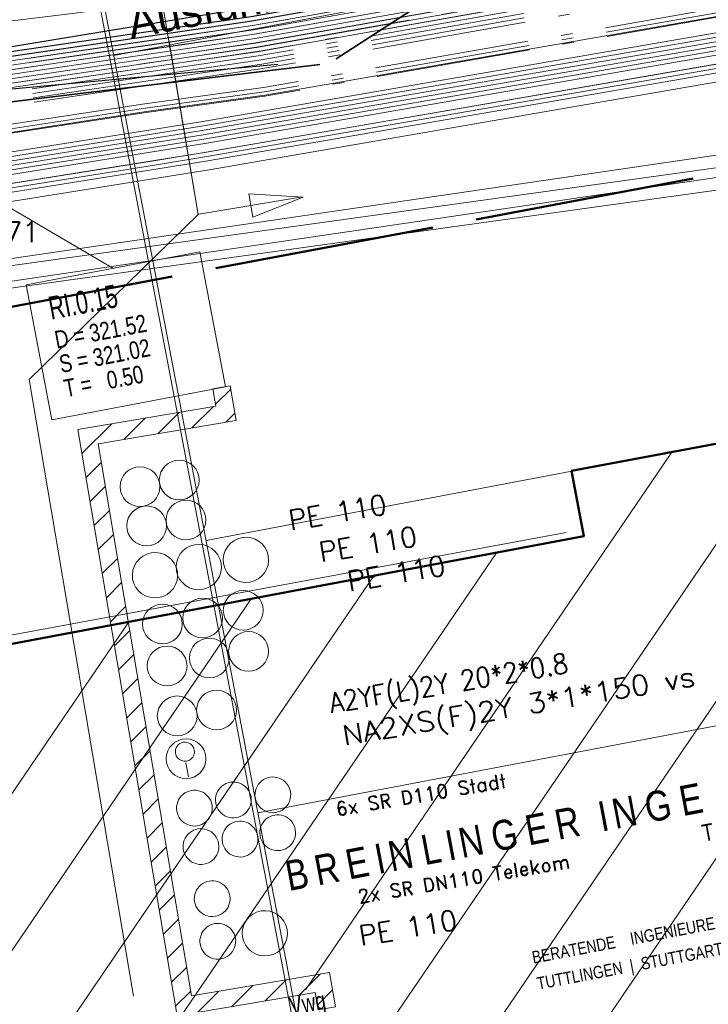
# Model space of a CAD drawing. Extents: x 3503739 to 3504470, y 5375172 to 5375561.
# Tile 125 of 142: x 3504254 to 3504262, y 5375382 to 5375393. Entities that reach past the tile are written whole.
import ezdxf

# ---------------------------------------------------------------- set-up
doc = ezdxf.new("R2010")
doc.units = 0
doc.header["$MEASUREMENT"] = 0
doc.linetypes.add('202', pattern=[2.64, 1.75, -0.38, 0.13, -0.38])
doc.linetypes.add('4', pattern=[6, 2.5, -0.5, 2.5, -0.5])
for name, color, linetype in [('1WB_LICHT_KSR', 7, 'Continuous'), ('4WB_BESTAND_1_BA', 7, 'Continuous'), ('4WB_DB-KANAL', 7, 'Continuous'), ('4WB_WV_LEITUNG', 7, 'Continuous'), ('_4WP_DB_KAB_ABBR', 7, 'Continuous'), ('_4WP_KANCAD', 7, 'Continuous'), ('_4WP_KANCAD-T', 7, 'Continuous'), ('_4WP_NEUEGRENZE', 7, 'Continuous'), ('_OST_2__CLIPPING', 7, 'Continuous'), ('_OST_2STEMPEL1', 7, 'Continuous'), ('K_FLURSTUECKE', 7, 'Continuous'), ('K_GEBAEUDE', 7, 'Continuous'), ('K_GEBAEUDENUTZ', 7, 'Continuous'), ('ST_KABELQUERSCHN', 7, 'Continuous'), ('V_FAHRBAHNRAND', 7, 'Continuous'), ('V_GEB_UDE', 7, 'Continuous')]:
    doc.layers.add(name, color=color, linetype=linetype)
doc.styles.add('162', font='TXT', dxfattribs={"width": 0.7, "height": 0.26})
doc.styles.add('163', font='TXT', dxfattribs={"width": 0.8, "height": 0.2})
doc.styles.add('34', font='ROMANS', dxfattribs={"width": 0.9, "height": 0.375})
doc.styles.add('349', font='ROMANS', dxfattribs={"height": 0.23})
doc.styles.add('35', font='ROMANS', dxfattribs={"width": 1.1, "height": 0.375})
doc.styles.add('36', font='ROMAND', dxfattribs={"height": 0.2625})
doc.styles.add('37', font='ROMANS', dxfattribs={"height": 0.375})
doc.styles.add('480', font='ARIAL.TTF', dxfattribs={"width": 0.75, "height": 0.2})
doc.styles.add('573', font='ARIAL.TTF', dxfattribs={"height": 0.35})
doc.styles.add('580', font='ARIAL.TTF', dxfattribs={"width": 0.8, "height": 0.14})
doc.styles.add('581', font='ARIAL.TTF', dxfattribs={"width": 0.8, "height": 0.34})
doc.styles.add('582', font='ARIAL.TTF', dxfattribs={"width": 0.8, "height": 0.34})
doc.styles.add('583', font='ARIAL.TTF', dxfattribs={"width": 0.8, "height": 0.192})

# ---------------------------------------------------------------- blocks, each defined once
blk = doc.blocks.new('_X49')
at = {"color": 252, "linetype": 'Continuous', "lineweight": 20}
for p, q in [((13.617, 3.323), (7.983, -4.949)), ((12.23, 3.063), (7.095, -4.476)), ((10.843, 2.803), (5.706, -4.739)), ((9.456, 2.543), (5.309, -3.545)), ((7.47, 1.404), (2.928, -5.264)), ((6.083, 1.143), (-0.521, -8.552)), ((4.695, 0.882), (-1.912, -8.818)), ((3.308, 0.622), (-3.303, -9.084))]:
    blk.add_line(p, q, dxfattribs=at)
blk = doc.blocks.new('SWT-K_NIGL-WARTE')
at = {"color": 7, "linetype": 'Continuous', "lineweight": 9}
for p, q in [((0.669, 18.005), (1.221515, 14.743037)), ((1.230707, 14.748652), (3.148885, 15.073555)), ((1.833304, 11.45012), (1.547055, 11.164099)), ((0.866407, 11.014112), (0.463054, 10.61108)), ((1.505258, 11.122336), (1.101905, 10.719304)), ((1.910107, 10.996744), (1.740757, 10.827528)), ((-0.411297, 10.797663), (-0.973345, 10.236063)), ((0.227555, 10.905887), (-0.175798, 10.502856)), ((-1.050149, 10.689439), (-1.050149, 10.689439)), ((-0.610293, 10.068707), (-0.896541, 9.782686)), ((-0.533489, 9.61533), (-0.819738, 9.32931)), ((-0.456686, 9.161954), (-0.742934, 8.875933)), ((-0.379882, 8.708577), (-0.66613, 8.422557)), ((-0.303078, 8.255201), (-0.589326, 7.969181)), ((-0.226274, 7.801825), (-0.512522, 7.515804)), ((-0.14947, 7.348448), (-0.435719, 7.062428)), ((-0.072666, 6.895072), (-0.358915, 6.609052)), ((0.004137, 6.441696), (-0.282111, 6.155675)), ((0.080941, 5.988319), (-0.205307, 5.702299)), ((0.157745, 5.534943), (-0.128503, 5.248922)), ((0.234549, 5.081566), (-0.051699, 4.795546)), ((0.311353, 4.62819), (0.025104, 4.34217)), ((0.388156, 4.174814), (0.101908, 3.888793)), ((0.46496, 3.721437), (0.178712, 3.435417)), ((0.541764, 3.268061), (0.255516, 2.982041)), ((0.618568, 2.814685), (0.33232, 2.528664)), ((0.695372, 2.361308), (0.409123, 2.075288)), ((0.772175, 1.907932), (0.485927, 1.621911)), ((0.848979, 1.454555), (0.562731, 1.168535)), ((0.925783, 1.001179), (0.639535, 0.715159)), ((1.002587, 0.547803), (0.716339, 0.261782)), ((3.527074, 0.419685), (3.123723, 0.016655)), ((2.249371, 0.203238), (1.846019, -0.199794)), ((2.888223, 0.311461), (2.484871, -0.091569)), ((1.079391, 0.094426), (0.793142, -0.191594)), ((1.61052, 0.095014), (1.207167, -0.308018)), ((3.753399, 0.115711), (3.46715, -0.170311))]:
    blk.add_line(p, q, dxfattribs=at)
at = {"color": 1, "linetype": 'Continuous', "lineweight": 9}
blk.add_line((1.033802, 4.135444), (0.988705, 4.401652), dxfattribs=at)
at = {"color": 7, "linetype": 'Continuous', "lineweight": 9}
for points in [[(0.521509, 18.875766), (1.221515, 14.743037), (-1.97, 11.629), (0, 0)], [(3.198867, 15.071878), (2.248982, 14.691908), (2.173998, 15.134602), (3.198867, 15.071878)], [(3.198867, 15.071878), (2.248982, 14.691908), (2.173998, 15.134602), (3.198867, 15.071878)], [(1.823013, 11.510866), (1.933249, 10.860137), (-0.669667, 10.419193), (1.094111, 0.007532), (3.697027, 0.448476), (3.807263, -0.202253), (3.481898, -0.257371), (3.42678, 0.067994), (0.823865, -0.372951), (-1.050149, 10.689439), (1.552766, 11.130384), (1.497648, 11.455748), (1.823013, 11.510866)], [(1.823013, 11.510866), (1.933249, 10.860137), (-0.669667, 10.419193), (1.094111, 0.007532), (3.697027, 0.448476), (3.807263, -0.202253)]]:
    blk.add_lwpolyline(points, dxfattribs=at)
at = {"color": 116, "linetype": 'Continuous', "lineweight": 9}
for points in [[(1.698775, 8.158017, -0.999026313), (2.541765, 8.300823)], [(-0.016783, 7.867395, -0.999026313), (0.826207, 8.010201)], [(0.808912, 8.022485, -0.99925309), (1.651902, 8.16529)], [(2.541765, 8.300823, -0.999026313), (1.698775, 8.158017)], [(0.826207, 8.010201, -0.999026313), (-0.016783, 7.867395)], [(1.651902, 8.16529, -0.99925309), (0.808912, 8.022485)], [(2.05537, 1.113623, -0.999026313), (2.89836, 1.256429)], [(2.89836, 1.256429, -0.999026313), (2.05537, 1.113623)]]:
    blk.add_lwpolyline(points, format="xyb", dxfattribs=at)
at = {"color": 35, "linetype": 'Continuous', "lineweight": 9}
blk.add_lwpolyline([(0.790947, 4.581143, 1.002327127), (1.145891, 4.641272, 0.995907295), (0.790947, 4.581143)], format="xyb", dxfattribs=at)
at = {"color": 251, "linetype": 'Continuous', "lineweight": 9}
for points in [[(2.294976, 3.740544, -1.000269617), (2.960494, 3.853286)], [(1.550501, 3.644854, -1.000269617), (2.216019, 3.757596)], [(0.816047, 3.490007, -1.000269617), (1.481565, 3.602749)], [(2.216019, 3.757596, -1.000269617), (1.550501, 3.644854)], [(2.960494, 3.853286, -1.000269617), (2.294976, 3.740544)], [(1.481565, 3.602749, -1.000269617), (0.816047, 3.490007)], [(2.385655, 3.025647, -1.000269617), (3.051173, 3.138389)], [(0.93881, 2.765332, -1.000269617), (1.604328, 2.878074)], [(1.675769, 2.90539, -1.00075365), (2.341287, 3.018131)], [(2.341287, 3.018131, -1.00075365), (1.675769, 2.90539)], [(3.051173, 3.138389, -1.000269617), (2.385655, 3.025647)], [(1.604328, 2.878074, -1.000269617), (0.93881, 2.765332)], [(1.151037, 1.781966, -1.00075365), (1.816555, 1.894707)], [(1.816555, 1.894707, -1.00075365), (1.151037, 1.781966)], [(1.256748, 0.978333, -1.000269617), (1.922266, 1.091075)], [(1.922266, 1.091075, -1.000269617), (1.256748, 0.978333)]]:
    blk.add_lwpolyline(points, format="xyb", dxfattribs=at)
at = {"color": 7, "linetype": 'Continuous', "lineweight": 9}
for centre in [(0.86107, 9.735256), (0.121606, 9.609988), (0.988844, 8.981002), (0.246874, 8.870523), (2.068552, 7.277409), (1.302015, 7.132341), (0.545255, 7.019356), (2.169253, 6.503355), (1.429788, 6.378087), (0.633672, 6.228008), (1.565564, 5.396983), (0.823594, 5.286504), (0.990968, 4.478104)]:
    blk.add_circle(centre, 0.375, dxfattribs=at)
at = {"color": 116, "linetype": 'Continuous', "style": '37'}
for rotation, p in [(9.6148584, (2.961332, 8.787741)), (9.6148539, (3.535047, 8.1851)), (9.6148539, (4.069162, 7.636605)), (9.6148539, (4.289175, 0.949417))]:
    blk.add_text('PE 110', height=0.375, rotation=rotation, dxfattribs=at).set_placement(p)
at = {"color": 35, "linetype": 'Continuous', "style": '34', "width": 0.9}
blk.add_text('A2YF(L)2Y 20*2*0.8', height=0.375, rotation=9.6148683, dxfattribs=at).set_placement((3.728618, 5.3425))
at = {"color": 1, "linetype": 'Continuous', "style": '35', "width": 1.1}
blk.add_text('NA2XS(F)2Y 3*1*150 vs', height=0.375, rotation=9.6148566, dxfattribs=at).set_placement((3.973507, 4.729796))
at = {"color": 7, "linetype": 'Continuous', "style": '36'}
for s, rotation, p in [('6x SR D110 Stadt', 9.6148647, (3.837146, 3.393246)), ('2x SR DN110 Telekom', 9.6148575, (4.253356, 1.744604))]:
    blk.add_text(s, height=0.2625, rotation=rotation, dxfattribs=at).set_placement(p)

msp = doc.modelspace()

# ---------------------------------------------------------------- linework, layer by layer
at = {"layer": '1WB_LICHT_KSR', "color": 190, "linetype": 'Continuous', "lineweight": 30}
for points in [[(3504304.714, 5375403.933), (3504302.648, 5375401.453), (3504301.991, 5375401.181), (3504296.729, 5375400.26), (3504295.859, 5375400.176), (3504292.051, 5375399.697), (3504289.925, 5375399.287), (3504279.75, 5375397.277), (3504271.486, 5375395.777), (3504264.835, 5375394.647), (3504256.642, 5375393.197), (3504252.727, 5375392.627), (3504244.799, 5375391.987), (3504242.072, 5375391.907), (3504235.238, 5375391.507), (3504230.55, 5375390.907), (3504221.923, 5375389.277), (3504217.173, 5375388.547), (3504211.482, 5375387.747), (3504204.093, 5375386.637)], [(3504304.637, 5375403.997), (3504302.587, 5375401.536), (3504301.963, 5375401.278), (3504296.712, 5375400.359), (3504295.865, 5375400.127), (3504292.059, 5375399.648), (3504289.935, 5375399.238), (3504279.759, 5375397.228), (3504271.495, 5375395.728), (3504269.382, 5375395.369), (3504266.926, 5375394.951), (3504264.844, 5375394.598), (3504256.651, 5375393.148), (3504255.841, 5375393.03), (3504252.733, 5375392.577), (3504244.802, 5375391.937), (3504242.074, 5375391.857), (3504235.243, 5375391.457), (3504230.558, 5375390.858), (3504221.932, 5375389.228), (3504217.18, 5375388.497), (3504211.489, 5375387.698), (3504204.101, 5375386.588)]]:
    msp.add_lwpolyline(points, dxfattribs=at)
at = {"layer": '4WB_BESTAND_1_BA', "color": 250, "linetype": '202', "lineweight": 20}
for points in [[(3504204.149, 5375386.294), (3504211.531, 5375387.404), (3504217.222, 5375388.197), (3504221.986, 5375388.934), (3504230.606, 5375390.564), (3504235.273, 5375391.157), (3504242.086, 5375391.557), (3504244.82, 5375391.637), (3504252.769, 5375392.277), (3504255.883, 5375392.736), (3504256.705, 5375392.854), (3504264.898, 5375394.304), (3504271.542, 5375395.434), (3504279.82, 5375396.934), (3504289.391, 5375398.825), (3504289.629, 5375398.974), (3504289.737, 5375399.359), (3504289.738, 5375399.59), (3504289.536, 5375400.91), (3504289.749, 5375401.671), (3504289.917, 5375401.907), (3504289.996, 5375402.236), (3504289.827, 5375404.581)], [(3504289.927, 5375404.589), (3504290.097, 5375402.231), (3504290.01, 5375401.865), (3504289.84, 5375401.627), (3504289.638, 5375400.904), (3504289.837, 5375399.605), (3504289.837, 5375399.345), (3504289.725, 5375398.946), (3504289.42, 5375398.678), (3504279.85, 5375396.787), (3504271.566, 5375395.287), (3504264.925, 5375394.157), (3504256.732, 5375392.707), (3504255.904, 5375392.589), (3504252.787, 5375392.127), (3504244.829, 5375391.487), (3504242.092, 5375391.407), (3504235.288, 5375391.007), (3504230.63, 5375390.417), (3504222.013, 5375388.787), (3504217.243, 5375388.047), (3504211.552, 5375387.257), (3504204.173, 5375386.147)], [(3504304.904, 5375403.773), (3504302.803, 5375401.247), (3504302.061, 5375400.941), (3504296.286, 5375399.929), (3504290.005, 5375398.895), (3504279.83, 5375396.885), (3504271.55, 5375395.385), (3504264.907, 5375394.255), (3504256.714, 5375392.805), (3504255.89, 5375392.687), (3504252.775, 5375392.227), (3504244.823, 5375391.587), (3504242.088, 5375391.507), (3504235.278, 5375391.107), (3504230.614, 5375390.515), (3504221.995, 5375388.885), (3504217.229, 5375388.147), (3504211.538, 5375387.355), (3504204.157, 5375386.245)], [(3504304.942, 5375403.741), (3504302.834, 5375401.206), (3504302.075, 5375400.893), (3504296.295, 5375399.88), (3504290.015, 5375398.846), (3504279.84, 5375396.836), (3504271.558, 5375395.336), (3504264.916, 5375394.206), (3504256.723, 5375392.756), (3504255.897, 5375392.638), (3504252.781, 5375392.177), (3504244.826, 5375391.537), (3504242.09, 5375391.457), (3504235.283, 5375391.057), (3504230.622, 5375390.466), (3504222.004, 5375388.836), (3504217.236, 5375388.097), (3504211.545, 5375387.306), (3504204.165, 5375386.196)], [(3504305.018, 5375403.677), (3504302.896, 5375401.124), (3504302.103, 5375400.797), (3504296.313, 5375399.782), (3504290.035, 5375398.748), (3504279.86, 5375396.738), (3504271.574, 5375395.238), (3504264.934, 5375394.108), (3504256.741, 5375392.658), (3504255.911, 5375392.54), (3504252.793, 5375392.077), (3504244.832, 5375391.437), (3504242.094, 5375391.357), (3504235.293, 5375390.957), (3504230.638, 5375390.368), (3504222.022, 5375388.738), (3504217.25, 5375387.997), (3504211.559, 5375387.208), (3504204.181, 5375386.098)], [(3504305.056, 5375403.645), (3504302.927, 5375401.083), (3504302.117, 5375400.749), (3504296.322, 5375399.733), (3504290.045, 5375398.699), (3504279.87, 5375396.689), (3504271.582, 5375395.189), (3504264.943, 5375394.059), (3504256.75, 5375392.609), (3504255.918, 5375392.491), (3504252.799, 5375392.027), (3504244.835, 5375391.387), (3504242.096, 5375391.307), (3504235.298, 5375390.907), (3504230.646, 5375390.319), (3504222.031, 5375388.689), (3504217.257, 5375387.947), (3504211.566, 5375387.159), (3504204.189, 5375386.049)], [(3504305.17, 5375403.549), (3504303.02, 5375400.96), (3504302.159, 5375400.605), (3504296.349, 5375399.586), (3504290.183, 5375398.518), (3504290, 5375398.492), (3504279.474, 5375396.306), (3504271.63, 5375394.91), (3504266.148, 5375393.983), (3504264.986, 5375393.783), (3504256.79, 5375392.349), (3504255.446, 5375392.165), (3504252.816, 5375391.761), (3504250.36, 5375391.53), (3504246.965, 5375391.364), (3504244.842, 5375391.262), (3504242.1, 5375391.2), (3504240.152, 5375391.051), (3504235.329, 5375390.652), (3504230.611, 5375390.04), (3504222.051, 5375388.434), (3504217.298, 5375387.701), (3504211.553, 5375386.904), (3504203.631, 5375385.667)], [(3504289.945, 5375399.189), (3504279.77, 5375397.179), (3504271.502, 5375395.679), (3504264.853, 5375394.549), (3504256.66, 5375393.099), (3504255.848, 5375392.981), (3504252.739, 5375392.527), (3504244.805, 5375391.887), (3504242.076, 5375391.807), (3504235.248, 5375391.407), (3504230.566, 5375390.809), (3504221.941, 5375389.179), (3504217.187, 5375388.447), (3504211.496, 5375387.649), (3504204.109, 5375386.539)], [(3504289.955, 5375399.14), (3504279.78, 5375397.13), (3504271.51, 5375395.63), (3504264.862, 5375394.5), (3504256.669, 5375393.05), (3504255.855, 5375392.932), (3504252.745, 5375392.477), (3504244.808, 5375391.837), (3504242.078, 5375391.757), (3504235.253, 5375391.357), (3504230.574, 5375390.76), (3504221.95, 5375389.13), (3504217.194, 5375388.397), (3504211.503, 5375387.6), (3504204.117, 5375386.49)], [(3504279.465, 5375396.355), (3504271.621, 5375394.959), (3504266.14, 5375394.032), (3504264.977, 5375393.832), (3504256.781, 5375392.398), (3504255.438, 5375392.214), (3504252.81, 5375391.811), (3504250.356, 5375391.58), (3504246.963, 5375391.414), (3504244.84, 5375391.312), (3504242.098, 5375391.25), (3504240.148, 5375391.101), (3504235.324, 5375390.702), (3504230.603, 5375390.089), (3504222.042, 5375388.483), (3504221.738, 5375388.437), (3504217.291, 5375387.751), (3504211.545, 5375386.954), (3504203.624, 5375385.716)], [(3504279.483, 5375396.257), (3504271.639, 5375394.861), (3504266.156, 5375393.934), (3504264.995, 5375393.734), (3504256.799, 5375392.3), (3504255.454, 5375392.116), (3504252.822, 5375391.711), (3504250.364, 5375391.48), (3504246.967, 5375391.314), (3504244.844, 5375391.212), (3504242.102, 5375391.15), (3504240.156, 5375391.001), (3504235.334, 5375390.602), (3504230.619, 5375389.991), (3504222.06, 5375388.385), (3504221.753, 5375388.338), (3504217.305, 5375387.652), (3504211.56, 5375386.855), (3504203.637, 5375385.617)]]:
    msp.add_lwpolyline(points, dxfattribs=at)
at = {"layer": '4WB_BESTAND_1_BA', "color": 116, "linetype": 'Continuous', "lineweight": 9}
for points in [[(3504204.109, 5375386.54), (3504211.496, 5375387.65), (3504217.186, 5375388.446), (3504221.942, 5375389.18), (3504230.566, 5375390.81), (3504235.249, 5375391.407), (3504242.076, 5375391.807), (3504244.806, 5375391.887), (3504252.74, 5375392.526), (3504255.848, 5375392.982), (3504256.662, 5375393.1), (3504264.854, 5375394.55), (3504271.501, 5375395.679), (3504279.771, 5375397.179), (3504289.947, 5375399.189), (3504296.233, 5375400.224), (3504301.977, 5375401.23), (3504302.618, 5375401.495), (3504304.675, 5375403.965)], [(3504204.117, 5375386.491), (3504211.503, 5375387.601), (3504217.193, 5375388.396), (3504221.951, 5375389.131), (3504230.574, 5375390.761), (3504235.254, 5375391.357), (3504242.078, 5375391.757), (3504244.809, 5375391.837), (3504252.746, 5375392.476), (3504255.855, 5375392.933), (3504256.671, 5375393.051), (3504264.863, 5375394.501), (3504271.509, 5375395.63), (3504279.781, 5375397.13), (3504289.957, 5375399.14), (3504296.242, 5375400.175), (3504301.991, 5375401.182), (3504302.649, 5375401.454), (3504304.713, 5375403.933)], [(3504204.125, 5375386.442), (3504211.51, 5375387.552), (3504217.2, 5375388.346), (3504221.96, 5375389.082), (3504230.582, 5375390.712), (3504235.259, 5375391.307), (3504242.08, 5375391.707), (3504244.812, 5375391.787), (3504252.752, 5375392.426), (3504255.862, 5375392.884), (3504256.68, 5375393.002), (3504264.872, 5375394.452), (3504271.517, 5375395.581), (3504279.791, 5375397.081), (3504289.967, 5375399.091), (3504296.251, 5375400.126), (3504302.005, 5375401.134), (3504302.68, 5375401.413), (3504304.751, 5375403.901)], [(3504304.829, 5375403.837), (3504302.74, 5375401.329), (3504302.033, 5375401.036), (3504296.267, 5375400.026), (3504289.983, 5375398.993), (3504279.809, 5375396.983), (3504271.535, 5375395.483), (3504264.888, 5375394.352), (3504256.694, 5375392.902), (3504255.876, 5375392.784), (3504252.762, 5375392.328), (3504244.816, 5375391.687), (3504242.084, 5375391.607), (3504235.267, 5375391.207), (3504230.598, 5375390.612), (3504221.976, 5375388.982), (3504217.216, 5375388.248), (3504211.524, 5375387.452), (3504204.141, 5375386.342)], [(3504304.867, 5375403.805), (3504302.771, 5375401.288), (3504302.047, 5375400.988), (3504296.276, 5375399.977), (3504289.993, 5375398.944), (3504279.819, 5375396.934), (3504271.543, 5375395.434), (3504264.897, 5375394.303), (3504256.703, 5375392.853), (3504255.883, 5375392.735), (3504252.768, 5375392.278), (3504244.819, 5375391.637), (3504242.086, 5375391.557), (3504235.272, 5375391.157), (3504230.606, 5375390.563), (3504221.985, 5375388.933), (3504217.223, 5375388.198), (3504211.531, 5375387.403), (3504204.149, 5375386.293)], [(3504304.905, 5375403.773), (3504302.802, 5375401.247), (3504302.061, 5375400.94), (3504296.285, 5375399.928), (3504290.003, 5375398.895), (3504279.829, 5375396.885), (3504271.551, 5375395.385), (3504264.906, 5375394.254), (3504256.712, 5375392.804), (3504255.89, 5375392.686), (3504252.774, 5375392.228), (3504244.822, 5375391.587), (3504242.088, 5375391.507), (3504235.277, 5375391.107), (3504230.614, 5375390.514), (3504221.994, 5375388.884), (3504217.23, 5375388.148), (3504211.538, 5375387.354), (3504204.157, 5375386.244)], [(3504304.184, 5375399.98), (3504303.52, 5375399.632), (3504296.505, 5375398.289), (3504291.932, 5375397.389), (3504290.122, 5375397.129), (3504279.257, 5375395.409), (3504272.349, 5375394.238), (3504266.279, 5375393.218), (3504256.168, 5375391.468), (3504252.909, 5375390.948), (3504250.39, 5375390.678), (3504248.311, 5375390.229), (3504248.269, 5375390.425), (3504250.358, 5375390.876), (3504252.883, 5375391.146), (3504256.136, 5375391.666), (3504266.245, 5375393.416), (3504272.315, 5375394.436), (3504279.225, 5375395.607), (3504290.092, 5375397.327), (3504291.898, 5375397.587), (3504296.467, 5375398.485), (3504303.454, 5375399.822), (3504304.048, 5375400.134)]]:
    msp.add_lwpolyline(points, dxfattribs=at)
at = {"layer": '4WB_BESTAND_1_BA', "color": 251, "linetype": 'Continuous', "lineweight": 9}
for points in [[(3504304.752, 5375403.901), (3504302.679, 5375401.412), (3504302.005, 5375401.133), (3504296.25, 5375400.125), (3504289.965, 5375399.091), (3504279.79, 5375397.081), (3504271.518, 5375395.581), (3504264.871, 5375394.451), (3504256.678, 5375393.001), (3504255.862, 5375392.883), (3504252.751, 5375392.427), (3504244.811, 5375391.787), (3504242.08, 5375391.707), (3504235.258, 5375391.307), (3504230.582, 5375390.711), (3504221.959, 5375389.081), (3504217.201, 5375388.347), (3504211.51, 5375387.551), (3504204.125, 5375386.441)], [(3504304.79, 5375403.869), (3504302.71, 5375401.371), (3504302.019, 5375401.085), (3504296.259, 5375400.076), (3504289.975, 5375399.042), (3504279.8, 5375397.032), (3504271.526, 5375395.532), (3504264.88, 5375394.402), (3504256.687, 5375392.952), (3504255.869, 5375392.834), (3504252.757, 5375392.377), (3504244.814, 5375391.737), (3504242.082, 5375391.657), (3504235.263, 5375391.257), (3504230.59, 5375390.662), (3504221.968, 5375389.032), (3504217.208, 5375388.297), (3504211.517, 5375387.502), (3504204.133, 5375386.392)], [(3504204.141, 5375386.343), (3504211.524, 5375387.453), (3504217.215, 5375388.247), (3504221.977, 5375388.983), (3504230.598, 5375390.613), (3504235.268, 5375391.207), (3504242.084, 5375391.607), (3504244.817, 5375391.687), (3504252.763, 5375392.327), (3504255.876, 5375392.785), (3504256.696, 5375392.903), (3504264.889, 5375394.353), (3504271.534, 5375395.483), (3504279.81, 5375396.983), (3504289.985, 5375398.993), (3504296.268, 5375400.027), (3504302.033, 5375401.037), (3504302.741, 5375401.33), (3504304.828, 5375403.837)], [(3504304.116, 5375400.057), (3504303.487, 5375399.727), (3504296.486, 5375398.387), (3504291.915, 5375397.488), (3504290.107, 5375397.228), (3504279.241, 5375395.508), (3504272.332, 5375394.337), (3504266.262, 5375393.317), (3504256.152, 5375391.567), (3504252.896, 5375391.047), (3504250.374, 5375390.777), (3504248.29, 5375390.327)]]:
    msp.add_lwpolyline(points, dxfattribs=at)
at = {"layer": '4WB_BESTAND_1_BA', "color": 7, "linetype": 'Continuous', "lineweight": 9}
for points in [[(3504305.52, 5375403.082), (3504303.708, 5375400.525), (3504303.144, 5375399.713), (3504296.478, 5375398.436), (3504291.909, 5375397.537), (3504290.1, 5375397.277), (3504279.233, 5375395.557), (3504272.324, 5375394.386), (3504266.254, 5375393.366), (3504256.143, 5375391.616), (3504255.549, 5375391.521), (3504252.889, 5375391.097), (3504250.369, 5375390.827), (3504249.897, 5375390.769), (3504241.898, 5375390.637), (3504235.849, 5375390.007), (3504230.647, 5375389.317), (3504222.152, 5375387.737), (3504217.401, 5375387.007), (3504211.61, 5375386.207), (3504204.326, 5375384.997)], [(3504305.187, 5375402.786), (3504303.626, 5375400.583), (3504303.031, 5375399.742), (3504296.468, 5375398.485), (3504291.901, 5375397.586), (3504290.093, 5375397.326), (3504279.225, 5375395.606), (3504272.316, 5375394.435), (3504266.246, 5375393.415), (3504256.134, 5375391.665), (3504255.541, 5375391.57), (3504252.882, 5375391.147), (3504250.364, 5375390.877), (3504249.895, 5375390.869), (3504241.892, 5375390.737), (3504235.837, 5375390.106), (3504230.631, 5375389.416), (3504222.134, 5375387.835), (3504217.387, 5375387.106), (3504211.595, 5375386.306), (3504204.305, 5375385.095)], [(3504199.491, 5375383.728), (3504199.697, 5375383.753), (3504201.322, 5375384), (3504201.83, 5375384.186), (3504202.9, 5375385.011), (3504203.51, 5375385.326), (3504204.249, 5375385.439), (3504211.54, 5375386.65), (3504217.338, 5375387.455), (3504222.071, 5375388.178), (3504230.575, 5375389.76), (3504235.795, 5375390.455), (3504241.871, 5375391.087), (3504249.888, 5375391.219), (3504250.343, 5375391.227), (3504252.834, 5375391.496), (3504255.485, 5375391.914), (3504256.072, 5375392.009), (3504266.189, 5375393.759), (3504272.259, 5375394.779), (3504278.59, 5375395.87), (3504290.084, 5375397.802), (3504290.103, 5375397.804)], [(3504290.109, 5375397.754), (3504290.091, 5375397.752), (3504278.598, 5375395.821), (3504272.267, 5375394.73), (3504266.197, 5375393.71), (3504256.081, 5375391.96), (3504255.493, 5375391.865), (3504252.841, 5375391.446), (3504250.346, 5375391.177), (3504249.889, 5375391.169), (3504241.874, 5375391.037), (3504235.801, 5375390.405), (3504230.583, 5375389.711), (3504222.08, 5375388.129), (3504217.345, 5375387.405), (3504211.548, 5375386.601), (3504204.257, 5375385.39), (3504203.526, 5375385.278), (3504202.927, 5375384.969), (3504201.854, 5375384.142), (3504201.335, 5375383.951), (3504199.704, 5375383.703), (3504199.497, 5375383.678)], [(3504199.503, 5375383.628), (3504199.711, 5375383.653), (3504201.348, 5375383.902), (3504201.878, 5375384.098), (3504202.954, 5375384.927), (3504203.542, 5375385.23), (3504204.265, 5375385.341), (3504211.556, 5375386.552), (3504217.352, 5375387.355), (3504222.089, 5375388.08), (3504230.591, 5375389.662), (3504235.807, 5375390.355), (3504241.877, 5375390.987), (3504249.89, 5375391.119), (3504250.349, 5375391.127), (3504252.848, 5375391.396), (3504255.501, 5375391.816), (3504256.09, 5375391.911), (3504266.205, 5375393.661), (3504272.275, 5375394.681), (3504278.606, 5375395.772), (3504290.098, 5375397.702), (3504290.115, 5375397.704)], [(3504199.509, 5375383.578), (3504199.718, 5375383.603), (3504201.361, 5375383.853), (3504201.903, 5375384.054), (3504202.981, 5375384.885), (3504203.558, 5375385.182), (3504204.273, 5375385.292), (3504211.564, 5375386.503), (3504217.359, 5375387.305), (3504222.098, 5375388.031), (3504230.599, 5375389.613), (3504235.813, 5375390.305), (3504241.88, 5375390.937), (3504249.891, 5375391.069), (3504250.352, 5375391.077), (3504252.855, 5375391.346), (3504255.509, 5375391.767), (3504256.099, 5375391.862), (3504266.213, 5375393.612), (3504272.283, 5375394.632), (3504278.614, 5375395.723), (3504290.105, 5375397.652), (3504290.121, 5375397.654)], [(3504290.127, 5375397.604), (3504290.112, 5375397.603), (3504278.622, 5375395.674), (3504272.291, 5375394.583), (3504266.221, 5375393.563), (3504256.108, 5375391.813), (3504255.517, 5375391.718), (3504252.862, 5375391.296), (3504250.355, 5375391.027), (3504249.892, 5375391.019), (3504241.883, 5375390.887), (3504235.819, 5375390.255), (3504230.607, 5375389.564), (3504222.107, 5375387.982), (3504217.366, 5375387.255), (3504211.572, 5375386.454), (3504204.281, 5375385.243), (3504203.574, 5375385.134), (3504203.008, 5375384.843), (3504201.928, 5375384.01), (3504201.374, 5375383.804), (3504199.725, 5375383.553), (3504199.515, 5375383.528)], [(3504290.13, 5375397.554), (3504290.118, 5375397.553), (3504278.63, 5375395.625), (3504272.299, 5375394.534), (3504266.229, 5375393.514), (3504256.117, 5375391.764), (3504255.525, 5375391.669), (3504252.869, 5375391.246), (3504250.358, 5375390.977), (3504249.893, 5375390.969), (3504241.886, 5375390.837), (3504235.825, 5375390.205), (3504230.615, 5375389.515), (3504222.116, 5375387.933), (3504217.373, 5375387.205), (3504211.58, 5375386.405), (3504204.289, 5375385.194), (3504203.59, 5375385.086), (3504203.035, 5375384.801), (3504201.953, 5375383.966), (3504201.387, 5375383.755), (3504199.732, 5375383.503), (3504199.521, 5375383.478)]]:
    msp.add_lwpolyline(points, dxfattribs=at)
at = {"layer": '4WB_BESTAND_1_BA', "color": 35, "linetype": 'Continuous', "lineweight": 9}
msp.add_lwpolyline([(3504279.481, 5375396.266), (3504271.636, 5375394.87), (3504266.153, 5375393.943), (3504264.992, 5375393.743), (3504256.797, 5375392.31), (3504255.453, 5375392.126), (3504252.82, 5375391.721), (3504250.362, 5375391.49), (3504246.967, 5375391.324), (3504244.845, 5375391.222), (3504242.102, 5375391.16), (3504240.156, 5375391.011), (3504235.333, 5375390.612), (3504230.617, 5375390.001), (3504222.057, 5375388.394), (3504221.751, 5375388.348), (3504217.304, 5375387.662), (3504211.559, 5375386.865), (3504203.637, 5375385.627)], dxfattribs=at)
at = {"layer": '4WB_DB-KANAL', "color": 7, "linetype": 'Continuous', "lineweight": 20}
for p, q in [((3504244.085, 5375389.017), (3504264.635, 5375392.035)), ((3504244.126, 5375388.765), (3504264.66, 5375391.785))]:
    msp.add_line(p, q, dxfattribs=at)
at = {"layer": '4WB_WV_LEITUNG', "color": 4, "linetype": 'Continuous', "lineweight": 20}
msp.add_lwpolyline([(3504325.132, 5375408.167), (3504323.148, 5375408.027), (3504313.683, 5375407.214), (3504312.92, 5375407.147), (3504306.419, 5375406.709), (3504301.968, 5375401.903), (3504294.949, 5375400.568), (3504290.2, 5375399.658), (3504289.973, 5375399.613), (3504278.217, 5375397.258), (3504273.577, 5375396.598), (3504261.749, 5375394.408), (3504254.711, 5375393.247), (3504249.855, 5375392.657), (3504247.506, 5375392.417), (3504246.938, 5375392.407)], dxfattribs=at)
at = {"layer": '_4WP_DB_KAB_ABBR', "color": 30, "linetype": 'Continuous', "lineweight": 30}
msp.add_lwpolyline([(3504420.495, 5375403.732), (3504413.655, 5375409.988), (3504406.374, 5375416.834), (3504397.001, 5375418.41), (3504393.783, 5375418.578), (3504390.83, 5375418.449), (3504388.983, 5375418.2), (3504379.708, 5375416.47), (3504376.134, 5375415.794), (3504359.728, 5375412.447), (3504332.005, 5375407.355), (3504301.486, 5375401.403), (3504264.232, 5375394.56), (3504239.291, 5375390.439), (3504216.767, 5375386.186), (3504199.66, 5375382.96), (3504171.801, 5375377.8)], dxfattribs=at)
at = {"layer": '_4WP_KANCAD', "color": 7, "linetype": 'Continuous', "lineweight": 13}
msp.add_lwpolyline([(3504243.643, 5375388.701), (3504264.903, 5375391.652), (3504264.869, 5375391.9), (3504243.609, 5375388.949)], dxfattribs=at)
at = {"layer": '_4WP_KANCAD-T', "color": 1, "linetype": 'Continuous', "lineweight": 20}
msp.add_line((3504253.392, 5375391.343), (3504255.079, 5375390.353), dxfattribs=at)
at = {"layer": '_4WP_KANCAD-T', "color": 7, "linetype": 'Continuous', "lineweight": 13}
msp.add_lwpolyline([(3504254.097, 5375390.166), (3504256.062, 5375390.539), (3504256.351, 5375389.012), (3504254.386, 5375388.639), (3504254.097, 5375390.166)], dxfattribs=at)
at = {"layer": '_4WP_KANCAD-T', "color": 1, "linetype": 'Continuous', "lineweight": 20}
msp.add_lwpolyline([(3504254.097, 5375390.166), (3504256.062, 5375390.539), (3504256.351, 5375389.012), (3504254.386, 5375388.639), (3504254.097, 5375390.166)], dxfattribs=at)
at = {"layer": '_4WP_NEUEGRENZE', "color": 7, "linetype": '4', "lineweight": 50}
msp.add_lwpolyline([(3504100.614, 5375362.972), (3504146.062, 5375371.536), (3504145.468, 5375374.709), (3504168.883, 5375379.145), (3504169.469, 5375376.032), (3504232.869, 5375388.699), (3504233.364, 5375386.05), (3504241.5, 5375387.58), (3504267.489, 5375392.467), (3504286.796, 5375396.097), (3504304.757, 5375399.475), (3504315.022, 5375401.405)], dxfattribs=at)
at = {"layer": '_OST_2__CLIPPING', "color": 7, "linetype": 'Continuous', "lineweight": 9}
msp.add_line((3504243.284, 5375454.594), (3504258.767, 5375373.153), dxfattribs=at)
at = {"layer": '_OST_2STEMPEL1', "color": 7, "linetype": 'Continuous', "lineweight": 9}
for p, q in [((3504258.825, 5375373.112), (3504253.465, 5375401.307)), ((3504255.09, 5375392.759), (3504272.283, 5375396.028)), ((3504256.134, 5375387.27), (3504273.326, 5375390.539)), ((3504256.72, 5375384.188), (3504273.912, 5375387.457))]:
    msp.add_line(p, q, dxfattribs=at)
at = {"layer": 'K_FLURSTUECKE', "color": 252, "linetype": 'Continuous', "lineweight": 30}
for p, q in [((3504266.306, 5375398.336), (3504257.604, 5375392.724)), ((3504257.604, 5375392.724), (3504266.306, 5375398.336)), ((3504266.306, 5375398.336), (3504257.604, 5375392.724)), ((3504257.604, 5375392.724), (3504266.306, 5375398.336)), ((3504257.421, 5375392.658), (3504241.009, 5375390.682)), ((3504241.009, 5375390.682), (3504257.421, 5375392.658)), ((3504257.421, 5375392.658), (3504241.009, 5375390.682)), ((3504241.009, 5375390.682), (3504257.421, 5375392.658))]:
    msp.add_line(p, q, dxfattribs=at)
at = {"layer": 'K_GEBAEUDE', "color": 252, "linetype": 'Continuous', "lineweight": 50}
msp.add_lwpolyline([(3504251.95, 5375385.73), (3504260.41, 5375387.32), (3504260.27, 5375388.06), (3504265.87, 5375389.11), (3504267.47, 5375380.25), (3504261.87, 5375379.18), (3504261.73, 5375379.92), (3504253.29, 5375378.3), (3504253.43, 5375377.56), (3504247.83, 5375376.49), (3504246.14, 5375385.4), (3504251.82, 5375386.47), (3504251.95, 5375385.73)], dxfattribs=at)
msp.add_lwpolyline([(3504251.95, 5375385.73), (3504260.41, 5375387.32), (3504260.27, 5375388.06), (3504265.87, 5375389.11), (3504267.47, 5375380.25), (3504261.87, 5375379.18), (3504261.73, 5375379.92), (3504253.29, 5375378.3), (3504253.43, 5375377.56), (3504247.83, 5375376.49), (3504246.14, 5375385.4), (3504251.82, 5375386.47), (3504251.95, 5375385.73)], dxfattribs=at)
at = {"layer": 'V_FAHRBAHNRAND', "color": 250, "linetype": 'Continuous', "lineweight": 30}
msp.add_line((3504251.134, 5375392.125, 321.376), (3504256.944, 5375392.664, 321.348), dxfattribs=at)
msp.add_line((3504251.134, 5375392.125, 321.376), (3504256.944, 5375392.664, 321.348), dxfattribs=at)
at = {"layer": 'V_GEB_UDE', "color": 250, "linetype": 'Continuous', "lineweight": 9}
msp.add_line((3504251.99, 5375385.842, 321.642), (3504260.207, 5375387.362, 321.661), dxfattribs=at)
msp.add_line((3504251.99, 5375385.842, 321.642), (3504260.207, 5375387.362, 321.661), dxfattribs=at)

# ---------------------------------------------------------------- block references
at = {"layer": 'K_GEBAEUDE'}
msp.add_blockref('_X49', (3504251.95, 5375385.73), dxfattribs=at)
at = {"layer": 'ST_KABELQUERSCHN', "color": 7, "xscale": 0.6000000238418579, "yscale": 0.6000000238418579}
msp.add_blockref('SWT-K_NIGL-WARTE', (3504255.312, 5375382.115), dxfattribs=at)

# ---------------------------------------------------------------- texts
at = {"layer": '4WB_BESTAND_1_BA', "color": 7, "linetype": 'Continuous', "style": '349'}
msp.add_text('320.71', height=0.23, dxfattribs=at).set_placement((3504253.162, 5375390.649))
at = {"layer": '_4WP_KANCAD-T', "color": 1, "linetype": 'Continuous'}
for s, height, style, width, p in [('RI.0.15', 0.26, '162', 0.7, (3504254.379, 5375389.77)), ('D = 321.52', 0.2, '163', 0.8, (3504254.441, 5375389.442)), ('S = 321.02', 0.2, '163', 0.8, (3504254.493, 5375389.167)), ('T =   0.50', 0.2, '163', 0.8, (3504254.545, 5375388.892))]:
    msp.add_text(s, height=height, rotation=10.737, dxfattribs=dict(at, style=style, width=width)).set_placement(p)
at = {"layer": '_OST_2STEMPEL1', "color": 7, "linetype": 'Continuous', "style": '573'}
msp.add_text('Ausführungsplanung', height=0.35, rotation=10.764, dxfattribs=at).set_placement((3504255.285, 5375392.953))
at = {"layer": '_OST_2STEMPEL1', "color": 253, "linetype": 'Continuous', "width": 0.8}
for s, height, style, p in [('E', 0.34, '582', (3504261.527, 5375384.151)), ('G', 0.34, '582', (3504261.134, 5375384.076)), ('I', 0.34, '582', (3504260.609, 5375383.976)), ('N', 0.34, '582', (3504260.765, 5375384.006)), ('T', 0.192, '583', (3504261.765, 5375383.863))]:
    msp.add_text(s, height=height, rotation=10.764, dxfattribs=dict(at, style=style)).set_placement(p)
at = {"layer": '_OST_2STEMPEL1', "color": 251, "linetype": 'Continuous', "style": '581', "width": 0.8}
for s, p in [('E', (3504259.783, 5375383.819)), ('R', (3504260.118, 5375383.883)), ('G', (3504259.396, 5375383.746)), ('L', (3504258.607, 5375383.596)), ('I', (3504258.88, 5375383.648)), ('N', (3504259.029, 5375383.676)), ('I', (3504258.08, 5375383.496)), ('N', (3504258.232, 5375383.525)), ('R', (3504257.396, 5375383.366)), ('E', (3504257.75, 5375383.433)), ('B', (3504257.069, 5375383.304))]:
    msp.add_text(s, height=0.34, rotation=10.764, dxfattribs=at).set_placement(p)
at = {"layer": '_OST_2STEMPEL1', "color": 145, "linetype": 'Continuous', "style": '580', "width": 0.8}
for s, p in [('BERATENDE    INGENIEURE', (3504259.837, 5375382.482)), ('TUTTLINGEN  |  STUTTGART', (3504259.893, 5375382.187))]:
    msp.add_text(s, height=0.14, rotation=10.764, dxfattribs=at).set_placement(p)
at = {"layer": 'K_GEBAEUDENUTZ', "color": 251, "linetype": 'Continuous', "style": '480', "width": 0.75}
msp.add_text('Vwg', height=0.2, rotation=10.8, dxfattribs=at).set_placement((3504257.1, 5375381.9))

doc.saveas('drawing.dxf')
